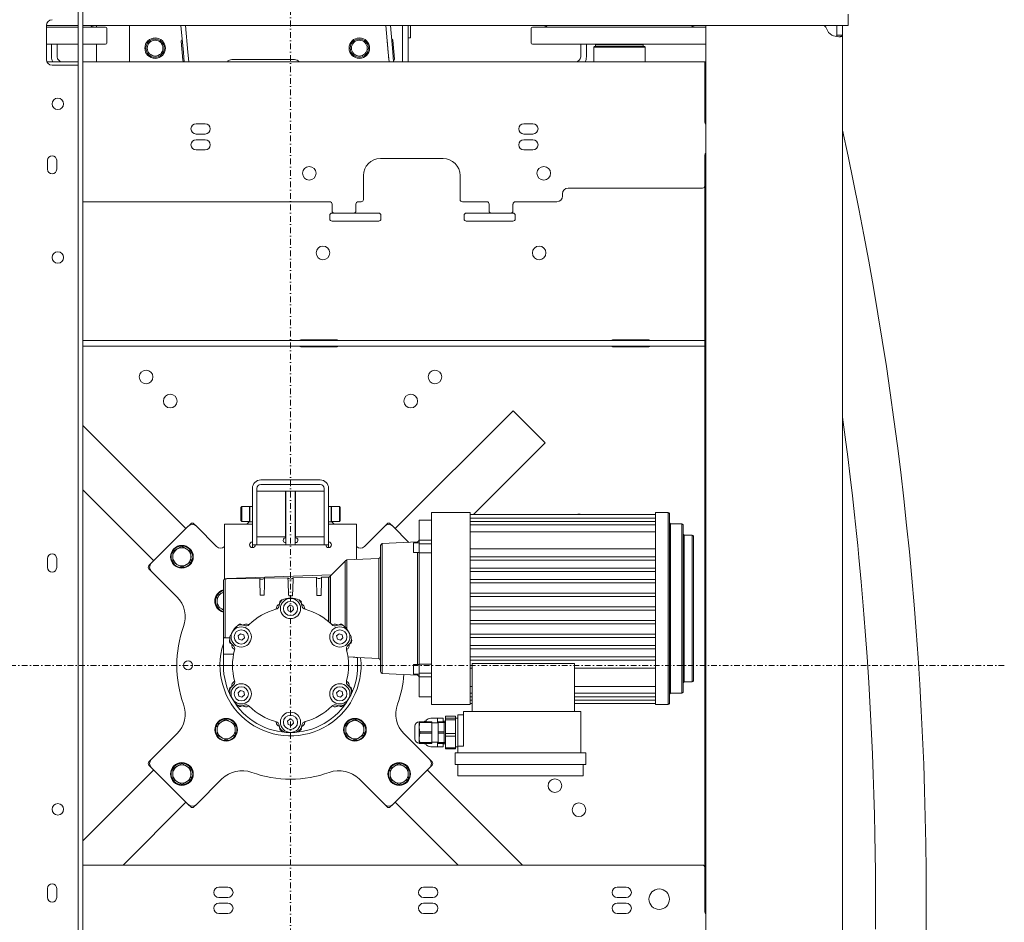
# Model space of a CAD drawing. Header units: millimetres. Extents: x -70269 to 35056, y -51814 to 48966.
# Tile 203 of 220: x -33448 to -32583, y 31700 to 32493. Entities that reach past the tile are written whole.
import ezdxf

# ---------------------------------------------------------------- set-up
doc = ezdxf.new("R2010")
doc.units = ezdxf.units.MM
doc.linetypes.add('DASHDOT', pattern=[1, 0.5, -0.25, 0, -0.25])
doc.layers.add('00 - nowa technologia myjni_Nr_pióra__95', color=7, linetype='Continuous', lineweight=20, true_color=0x7c7c7c)
doc.layers.add('XREF', color=8, linetype='Continuous', lineweight=9)

# ---------------------------------------------------------------- blocks, each defined once
blk = doc.blocks.new('parter 2025.10.15')
at = {"layer": '00 - nowa technologia myjni_Nr_pióra__95', "color": 8, "linetype": 'DASHDOT', "lineweight": 5}
for p, q in [((525.018, 2711.051), (525.018, 2585.601)), ((587.744, 2648.325), (462.294, 2648.325))]:
    blk.add_line(p, q, dxfattribs=at)
at = {"layer": '00 - nowa technologia myjni_Nr_pióra__95', "color": 8, "linetype": 'Continuous', "lineweight": 5}
for p, q in [((506.368, 2613.826), (506.368, 2706.026)), ((506.769, 2613.826), (506.769, 2706.026)), ((574.019, 2705.576), (574.019, 2704.575)), ((503.568, 2704.575), (506.368, 2704.575)), ((503.568, 2704.575), (503.568, 2701.576)), ((503.568, 2704.426), (506.368, 2704.426)), ((506.769, 2704.575), (574.019, 2704.575)), ((506.769, 2704.426), (508.768, 2704.426)), ((507.968, 2704.426), (507.968, 2704.576)), ((508.868, 2703.026), (508.868, 2704.326)), ((510.869, 2701.376), (510.869, 2704.576)), ((515.393, 2704.575), (515.603, 2702.182)), ((515.795, 2704.575), (516.001, 2702.217)), ((533.393, 2704.575), (533.603, 2702.182)), ((533.795, 2704.575), (534.001, 2702.217)), ((534.868, 2704.576), (534.868, 2701.376)), ((535.369, 2704.576), (535.369, 2701.376)), ((535.369, 2704.576), (535.369, 2704.476)), ((535.369, 2704.476), (535.369, 2703.476)), ((535.569, 2704.576), (535.569, 2704.476)), ((535.569, 2704.476), (535.569, 2703.476)), ((546.169, 2703.026), (546.169, 2704.326)), ((546.268, 2704.426), (550.251, 2704.426)), ((550.251, 2704.426), (561.518, 2704.426)), ((561.519, 2704.575), (571.747, 2704.575)), ((561.519, 2615.276), (561.519, 2704.575)), ((573.019, 2704.575), (572.633, 2704.575)), ((573.019, 2704.29), (573.019, 2704.575)), ((573.019, 2704.575), (573.519, 2704.575)), ((573.019, 2704.29), (573.019, 2703.715)), ((573.519, 2704.29), (573.519, 2704.575)), ((573.519, 2704.29), (573.519, 2703.715)), ((515.41, 2703.201), (515.559, 2701.508)), ((515.501, 2703.31), (515.504, 2703.31)), ((533.657, 2701.551), (533.509, 2703.245)), ((534.007, 2703.289), (534.155, 2701.595)), ((535.369, 2703.476), (535.569, 2703.476)), ((573.019, 2703.715), (573.519, 2703.715)), ((573.519, 2703.715), (573.519, 2616.136)), ((503.568, 2702.926), (506.368, 2702.926)), ((504.019, 2702.926), (504.019, 2701.815)), ((504.518, 2701.815), (504.518, 2702.926)), ((506.769, 2702.926), (508.768, 2702.926)), ((507.968, 2701.376), (507.968, 2702.926)), ((515.603, 2702.182), (515.673, 2701.376)), ((516.001, 2702.217), (516.075, 2701.376)), ((533.603, 2702.182), (533.673, 2701.376)), ((534.001, 2702.217), (534.075, 2701.376)), ((546.268, 2702.926), (550.251, 2702.926)), ((550.251, 2702.926), (561.518, 2702.926)), ((550.519, 2701.815), (550.519, 2702.926)), ((551.019, 2702.926), (551.019, 2701.815)), ((551.718, 2702.725), (551.669, 2702.675)), ((551.669, 2702.675), (553.901, 2702.675)), ((551.669, 2701.376), (551.669, 2702.675)), ((551.718, 2702.725), (553.901, 2702.725)), ((551.839, 2702.926), (551.819, 2702.906)), ((554.925, 2702.906), (551.819, 2702.906)), ((551.819, 2702.906), (551.819, 2702.746)), ((554.925, 2702.746), (551.819, 2702.746)), ((551.839, 2702.725), (551.819, 2702.746)), ((554.916, 2702.926), (551.839, 2702.926)), ((553.901, 2702.725), (556.118, 2702.725)), ((553.901, 2702.675), (556.169, 2702.675)), ((555.999, 2702.926), (554.916, 2702.926)), ((556.019, 2702.906), (554.925, 2702.906)), ((556.019, 2702.746), (554.925, 2702.746)), ((555.999, 2702.926), (556.019, 2702.906)), ((555.999, 2702.725), (556.019, 2702.746)), ((556.019, 2702.906), (556.019, 2702.746)), ((556.118, 2702.725), (556.169, 2702.675)), ((556.169, 2701.376), (556.169, 2702.675)), ((506.368, 2701.376), (503.61, 2701.376)), ((561.418, 2701.376), (506.769, 2701.376)), ((515.67, 2701.417), (515.667, 2701.417)), ((525.369, 2701.576), (519.868, 2701.576)), ((561.418, 2700.435), (561.418, 2701.376)), ((561.519, 2701.376), (561.418, 2701.376)), ((505.968, 2701.076), (504.068, 2701.076)), ((506.368, 2701.076), (505.968, 2701.076)), ((561.418, 2700.876), (561.418, 2700.676)), ((561.518, 2700.876), (561.418, 2700.876)), ((561.418, 2698.876), (561.418, 2700.676)), ((561.418, 2700.435), (561.418, 2696.076)), ((561.418, 2697.876), (561.418, 2698.876)), ((561.418, 2697.876), (561.418, 2697.675)), ((561.519, 2697.876), (561.418, 2697.876)), ((561.418, 2696.075), (561.418, 2697.675)), ((517.518, 2695.926), (516.718, 2695.926)), ((546.319, 2695.926), (545.519, 2695.926)), ((517.518, 2695.026), (516.718, 2695.026)), ((517.518, 2694.525), (516.718, 2694.525)), ((546.319, 2695.026), (545.519, 2695.026)), ((546.319, 2694.525), (545.519, 2694.525)), ((517.518, 2693.626), (516.718, 2693.626)), ((546.319, 2693.626), (545.519, 2693.626)), ((503.669, 2692.725), (503.669, 2691.926)), ((504.469, 2692.725), (504.469, 2691.926)), ((538.418, 2692.876), (532.919, 2692.876)), ((561.418, 2690.376), (561.418, 2693.176)), ((561.418, 2693.176), (561.418, 2690.476)), ((531.418, 2689.276), (531.418, 2691.376)), ((539.919, 2689.276), (539.919, 2691.376)), ((549.418, 2690.276), (561.219, 2690.276)), ((561.418, 2690.376), (561.418, 2690.175)), ((561.418, 2688.176), (561.418, 2690.175)), ((561.519, 2690.175), (561.418, 2690.175)), ((548.918, 2689.776), (548.918, 2689.575)), ((528.468, 2689.076), (506.769, 2689.076)), ((528.669, 2688.876), (528.669, 2688.275)), ((530.768, 2688.275), (530.768, 2688.876)), ((531.219, 2689.076), (530.968, 2689.076)), ((542.269, 2689.076), (540.118, 2689.076)), ((542.469, 2688.876), (542.469, 2688.275)), ((544.568, 2688.275), (544.568, 2688.876)), ((548.418, 2689.076), (544.769, 2689.076)), ((528.468, 2687.576), (528.468, 2687.876)), ((528.669, 2688.076), (528.868, 2688.076)), ((528.868, 2688.076), (530.569, 2688.076)), ((530.569, 2688.076), (532.769, 2688.076)), ((532.968, 2687.576), (532.968, 2687.876)), ((540.269, 2687.576), (540.269, 2687.876)), ((540.468, 2688.076), (542.668, 2688.076)), ((542.668, 2688.076), (544.368, 2688.076)), ((544.368, 2688.076), (544.568, 2688.076)), ((544.769, 2687.576), (544.769, 2687.876)), ((561.418, 2677.315), (561.418, 2688.176)), ((532.769, 2687.376), (528.669, 2687.376)), ((544.568, 2687.376), (540.468, 2687.376)), ((561.418, 2677.315), (561.418, 2675.102)), ((510.635, 2676.876), (506.769, 2676.876)), ((510.635, 2676.376), (506.769, 2676.376)), ((544.402, 2676.876), (510.635, 2676.876)), ((544.402, 2676.376), (510.635, 2676.376)), ((525.918, 2676.926), (529.119, 2676.926)), ((529.119, 2676.326), (525.918, 2676.326)), ((551.242, 2676.876), (544.402, 2676.876)), ((551.242, 2676.376), (544.402, 2676.376)), ((558.09, 2676.876), (551.242, 2676.876)), ((558.09, 2676.376), (551.242, 2676.376)), ((553.318, 2676.926), (556.519, 2676.926)), ((556.519, 2676.326), (553.318, 2676.326)), ((559.8, 2676.876), (558.09, 2676.876)), ((559.8, 2676.376), (558.09, 2676.376)), ((561.219, 2676.876), (559.8, 2676.876)), ((561.219, 2676.376), (559.8, 2676.376)), ((561.418, 2676.876), (561.219, 2676.876)), ((561.418, 2676.376), (561.219, 2676.376)), ((561.418, 2657.472), (561.418, 2675.102)), ((534.211, 2660.346), (544.57, 2670.706)), ((544.57, 2670.706), (545.136, 2670.14)), ((515.826, 2660.346), (506.769, 2669.404)), ((545.136, 2670.14), (546.833, 2668.443)), ((546.833, 2668.443), (547.398, 2667.877)), ((541.097, 2661.576), (547.398, 2667.877)), ((522.408, 2664.626), (527.628, 2664.626)), ((522.408, 2664.226), (527.628, 2664.226)), ((512.998, 2657.518), (506.769, 2663.747)), ((521.669, 2659.426), (521.669, 2663.886)), ((522.068, 2663.886), (522.068, 2659.426)), ((522.068, 2663.626), (522.068, 2663.04)), ((522.068, 2663.626), (524.568, 2663.626)), ((524.568, 2663.626), (524.568, 2663.04)), ((524.619, 2663.626), (524.619, 2663.126)), ((524.619, 2663.626), (525.419, 2663.626)), ((525.419, 2663.626), (525.419, 2663.126)), ((525.468, 2660.211), (525.468, 2663.626)), ((527.968, 2663.626), (525.468, 2663.626)), ((527.968, 2663.886), (527.968, 2659.426)), ((528.369, 2659.426), (528.369, 2663.886)), ((522.068, 2663.04), (522.068, 2659.626)), ((524.568, 2663.04), (524.568, 2659.626)), ((524.619, 2658.925), (524.619, 2663.126)), ((525.419, 2658.925), (525.419, 2663.126)), ((520.649, 2662.196), (520.728, 2662.276)), ((520.649, 2661.354), (520.649, 2662.196)), ((520.728, 2661.316), (520.728, 2662.276)), ((521.415, 2662.276), (520.728, 2662.276)), ((521.415, 2661.316), (521.415, 2662.276)), ((521.449, 2662.242), (521.415, 2662.276)), ((521.449, 2661.074), (521.449, 2662.301)), ((521.669, 2662.301), (521.449, 2662.301)), ((528.369, 2662.301), (528.369, 2662.178)), ((528.369, 2662.301), (528.589, 2662.301)), ((528.369, 2662.178), (528.369, 2660.951)), ((528.589, 2662.301), (528.589, 2662.178)), ((528.589, 2662.242), (528.622, 2662.276)), ((528.589, 2662.242), (528.589, 2661.921)), ((528.589, 2662.178), (528.589, 2660.951)), ((528.589, 2661.921), (528.589, 2661.009)), ((528.622, 2662.276), (528.622, 2661.938)), ((528.622, 2662.276), (529.308, 2662.276)), ((528.622, 2661.938), (528.622, 2660.976)), ((529.308, 2662.276), (529.308, 2661.938)), ((529.388, 2662.196), (529.308, 2662.276)), ((529.308, 2661.938), (529.308, 2660.976)), ((529.388, 2662.196), (529.388, 2661.899)), ((529.388, 2661.899), (529.388, 2661.056)), ((537.419, 2644.876), (537.419, 2661.776)), ((540.818, 2661.776), (537.419, 2661.776)), ((540.818, 2661.776), (540.818, 2644.876)), ((557.088, 2661.576), (540.818, 2661.576)), ((557.088, 2644.876), (557.088, 2661.776)), ((558.219, 2661.776), (557.088, 2661.776)), ((558.219, 2644.876), (558.219, 2661.776)), ((558.318, 2661.676), (558.318, 2644.976)), ((516.04, 2660.56), (516.25, 2660.771)), ((516.533, 2660.771), (516.745, 2660.559)), ((519.218, 2660.726), (519.218, 2659.986)), ((519.218, 2660.726), (521.669, 2660.726)), ((520.649, 2661.056), (520.649, 2661.354)), ((520.649, 2661.056), (520.728, 2660.976)), ((520.728, 2660.976), (520.728, 2661.316)), ((521.415, 2660.976), (520.728, 2660.976)), ((521.176, 2660.726), (521.449, 2660.998)), ((521.415, 2660.976), (521.415, 2661.316)), ((521.449, 2661.009), (521.415, 2660.976)), ((521.449, 2660.951), (521.449, 2661.074)), ((521.669, 2660.951), (521.449, 2660.951)), ((528.369, 2660.951), (528.589, 2660.951)), ((528.369, 2660.726), (528.369, 2659.986)), ((528.369, 2660.726), (530.818, 2660.726)), ((528.589, 2661.009), (528.622, 2660.976)), ((528.589, 2660.998), (528.861, 2660.726)), ((528.622, 2660.976), (529.308, 2660.976)), ((529.388, 2661.056), (529.308, 2660.976)), ((530.818, 2659.986), (530.818, 2660.726)), ((533.293, 2660.56), (533.504, 2660.771)), ((533.787, 2660.771), (533.999, 2660.559)), ((536.319, 2659.34), (536.319, 2661.075)), ((537.419, 2661.075), (536.319, 2661.075)), ((557.088, 2661.276), (540.818, 2661.276)), ((557.088, 2660.976), (540.818, 2660.976)), ((557.088, 2660.676), (540.818, 2660.676)), ((558.418, 2660.775), (558.418, 2645.876)), ((559.418, 2660.775), (558.418, 2660.775)), ((559.418, 2660.775), (559.418, 2645.876)), ((559.518, 2660.676), (559.518, 2645.976)), ((512.786, 2657.306), (516.038, 2660.559)), ((516.745, 2660.559), (518.524, 2658.78)), ((519.218, 2655.917), (519.218, 2659.986)), ((525.468, 2659.626), (525.468, 2660.211)), ((528.369, 2659.986), (528.369, 2659.176)), ((530.818, 2659.986), (530.818, 2657.632)), ((531.514, 2658.78), (533.292, 2660.559)), ((533.999, 2660.559), (535.418, 2659.139)), ((557.088, 2660.076), (540.818, 2660.076)), ((521.669, 2658.925), (521.669, 2659.426)), ((521.669, 2658.925), (522.068, 2658.925)), ((521.669, 2658.676), (521.669, 2658.925)), ((521.918, 2658.925), (528.118, 2658.925)), ((522.068, 2659.626), (524.568, 2659.626)), ((522.068, 2658.925), (522.068, 2659.426)), ((524.568, 2659.525), (524.568, 2659.626)), ((525.468, 2659.525), (525.468, 2659.626)), ((527.968, 2659.626), (525.468, 2659.626)), ((527.968, 2659.426), (527.968, 2658.925)), ((528.369, 2658.925), (527.968, 2658.925)), ((528.369, 2659.426), (528.369, 2658.925)), ((528.369, 2658.676), (528.369, 2658.925)), ((536.169, 2659.175), (533.069, 2659.026)), ((533.069, 2659.026), (533.069, 2647.625)), ((535.818, 2658.378), (535.818, 2659.069)), ((536.319, 2659.089), (535.838, 2659.089)), ((536.169, 2659.089), (536.169, 2659.175)), ((536.319, 2659.34), (537.419, 2659.34)), ((536.319, 2659.34), (536.319, 2659.022)), ((536.319, 2659.022), (536.319, 2658.217)), ((536.319, 2659.022), (537.419, 2659.022)), ((559.619, 2659.776), (559.619, 2646.876)), ((560.318, 2659.776), (559.619, 2659.776)), ((560.318, 2646.876), (560.318, 2659.776)), ((560.419, 2659.676), (560.419, 2646.976)), ((515.062, 2658.558), (514.665, 2658.321)), ((514.665, 2658.321), (514.673, 2657.859)), ((515.458, 2658.795), (515.062, 2658.558)), ((515.845, 2658.58), (515.458, 2658.795)), ((515.861, 2658.571), (515.845, 2658.58)), ((516.265, 2658.346), (515.861, 2658.571)), ((516.272, 2657.884), (516.265, 2658.346)), ((532.919, 2658.877), (532.919, 2647.775)), ((535.818, 2658.259), (535.818, 2658.378)), ((536.319, 2658.239), (535.838, 2658.239)), ((536.169, 2648.412), (536.169, 2658.239)), ((536.319, 2648.44), (536.319, 2658.217)), ((536.319, 2658.217), (537.419, 2658.217)), ((540.818, 2658.579), (557.088, 2658.579)), ((503.669, 2657.725), (503.669, 2656.926)), ((504.469, 2657.725), (504.469, 2656.926)), ((512.573, 2657.094), (512.784, 2657.304)), ((514.673, 2657.859), (514.68, 2657.397)), ((514.68, 2657.397), (515.084, 2657.172)), ((515.487, 2656.948), (515.884, 2657.185)), ((515.884, 2657.185), (516.28, 2657.422)), ((516.28, 2657.422), (516.272, 2657.884)), ((529.818, 2657.491), (528.625, 2656.297)), ((529.818, 2651.714), (529.818, 2657.491)), ((532.769, 2657.726), (529.969, 2657.591)), ((529.969, 2657.591), (529.969, 2651.533)), ((532.769, 2648.925), (532.769, 2657.726)), ((540.818, 2657.876), (557.088, 2657.876)), ((557.088, 2657.576), (540.818, 2657.576)), ((561.418, 2645.212), (561.418, 2657.472)), ((512.785, 2656.599), (512.573, 2656.811)), ((515.034, 2654.351), (512.786, 2656.599)), ((515.084, 2657.172), (515.1, 2657.163)), ((515.1, 2657.163), (515.487, 2656.948)), ((540.818, 2656.876), (557.088, 2656.876)), ((557.088, 2656.576), (540.818, 2656.576)), ((519.119, 2650.876), (519.119, 2655.775)), ((519.411, 2655.928), (519.269, 2655.926)), ((519.269, 2655.926), (519.269, 2650.744)), ((519.41, 2655.976), (528.625, 2656.297)), ((519.412, 2655.924), (519.41, 2655.976)), ((522.318, 2655.975), (519.412, 2655.924)), ((524.792, 2656.02), (522.727, 2655.982)), ((525.252, 2656.028), (525.248, 2655.874)), ((527.295, 2656.065), (525.252, 2656.028)), ((528.369, 2656.085), (527.749, 2656.074)), ((528.379, 2656.085), (528.369, 2656.085)), ((528.369, 2652.169), (528.369, 2656.085)), ((528.379, 2653.947), (528.379, 2656.085)), ((528.519, 2656.184), (528.519, 2656.182)), ((528.519, 2656.182), (528.519, 2655.027)), ((540.818, 2655.876), (557.088, 2655.876)), ((557.088, 2655.576), (540.818, 2655.576)), ((518.951, 2654.669), (518.554, 2654.431)), ((519.119, 2654.77), (518.951, 2654.669)), ((528.519, 2655.027), (528.519, 2654.126)), ((540.818, 2654.676), (557.088, 2654.676)), ((518.554, 2654.431), (518.562, 2653.97)), ((518.562, 2653.97), (518.569, 2653.508)), ((522.337, 2654.495), (522.708, 2654.495)), ((524.063, 2653.777), (524.068, 2653.921)), ((524.857, 2654.426), (525.189, 2654.426)), ((525.968, 2653.921), (525.974, 2653.777)), ((527.323, 2654.476), (527.722, 2654.476)), ((528.379, 2652.16), (528.379, 2653.947)), ((528.519, 2654.126), (528.519, 2652.033)), ((557.088, 2654.376), (540.818, 2654.376)), ((518.569, 2653.508), (518.973, 2653.283)), ((518.973, 2653.283), (518.989, 2653.274)), ((518.989, 2653.274), (519.119, 2653.202)), ((523.768, 2653.325), (523.768, 2653.272)), ((524.743, 2653.412), (524.956, 2653.607)), ((524.806, 2653.13), (524.743, 2653.412)), ((525.081, 2653.044), (524.806, 2653.13)), ((524.956, 2653.607), (525.231, 2653.521)), ((525.294, 2653.239), (525.081, 2653.044)), ((525.231, 2653.521), (525.294, 2653.239)), ((526.268, 2653.272), (526.268, 2653.325)), ((540.818, 2653.476), (557.088, 2653.476)), ((557.088, 2653.176), (540.818, 2653.176)), ((540.818, 2652.276), (557.088, 2652.276)), ((520.648, 2651.946), (520.775, 2651.879)), ((521.36, 2651.881), (521.313, 2651.908)), ((528.724, 2651.908), (528.677, 2651.881)), ((529.262, 2651.879), (529.389, 2651.946)), ((557.088, 2651.976), (540.818, 2651.976)), ((519.119, 2649.326), (519.119, 2650.876)), ((519.518, 2650.752), (519.677, 2650.749)), ((519.819, 2650.224), (519.698, 2650.301)), ((520.413, 2650.912), (520.626, 2651.107)), ((520.476, 2650.63), (520.413, 2650.912)), ((520.751, 2650.544), (520.476, 2650.63)), ((520.626, 2651.107), (520.901, 2651.021)), ((520.964, 2650.739), (520.751, 2650.544)), ((520.901, 2651.021), (520.964, 2650.739)), ((529.073, 2650.912), (529.286, 2651.107)), ((529.136, 2650.63), (529.073, 2650.912)), ((529.411, 2650.544), (529.136, 2650.63)), ((529.286, 2651.107), (529.561, 2651.021)), ((529.624, 2650.739), (529.411, 2650.544)), ((529.561, 2651.021), (529.624, 2650.739)), ((530.339, 2650.301), (530.217, 2650.224)), ((540.818, 2651.076), (557.088, 2651.076)), ((557.088, 2650.775), (540.818, 2650.775)), ((520.063, 2649.743), (520.11, 2649.716)), ((529.927, 2649.716), (529.974, 2649.743)), ((529.969, 2649.74), (529.969, 2649.543)), ((540.818, 2650.076), (557.088, 2650.076)), ((557.088, 2649.776), (540.818, 2649.776)), ((519.119, 2648.325), (519.119, 2649.326)), ((519.119, 2649.326), (520.019, 2649.326)), ((530.061, 2649.074), (530.519, 2649.052)), ((530.918, 2649.014), (532.769, 2648.925)), ((530.918, 2649.014), (530.918, 2648.325)), ((540.818, 2649.076), (557.088, 2649.076)), ((557.088, 2648.776), (540.818, 2648.776)), ((519.92, 2648.325), (519.119, 2648.325)), ((535.818, 2648.273), (535.818, 2648.392)), ((535.818, 2647.582), (535.818, 2648.273)), ((536.319, 2648.412), (535.838, 2648.412)), ((536.319, 2648.44), (536.319, 2647.633)), ((537.419, 2648.44), (536.319, 2648.44)), ((537.419, 2648.164), (537.419, 2648.237)), ((537.419, 2647.737), (537.419, 2648.164)), ((540.979, 2648.072), (540.818, 2648.072)), ((549.978, 2648.498), (540.979, 2648.498)), ((540.979, 2648.498), (540.979, 2644.276)), ((549.978, 2648.498), (549.978, 2644.276)), ((557.088, 2648.072), (549.978, 2648.072)), ((520.11, 2646.935), (520.063, 2646.908)), ((529.974, 2646.908), (529.927, 2646.935)), ((533.069, 2647.625), (536.169, 2647.476)), ((536.319, 2647.562), (535.838, 2647.562)), ((536.169, 2647.476), (536.169, 2647.562)), ((536.319, 2647.633), (537.419, 2647.633)), ((536.319, 2647.633), (536.319, 2647.315)), ((536.319, 2645.576), (536.319, 2647.315)), ((536.319, 2647.315), (537.419, 2647.315)), ((559.619, 2646.876), (560.318, 2646.876)), ((519.698, 2646.351), (519.819, 2646.427)), ((520.413, 2645.912), (520.626, 2646.107)), ((520.626, 2646.107), (520.901, 2646.021)), ((520.901, 2646.021), (520.964, 2645.739)), ((529.073, 2645.912), (529.286, 2646.107)), ((529.286, 2646.107), (529.561, 2646.021)), ((529.561, 2646.021), (529.624, 2645.739)), ((530.217, 2646.427), (530.339, 2646.351)), ((540.818, 2646.475), (540.979, 2646.475)), ((549.978, 2646.475), (557.088, 2646.475)), ((520.476, 2645.63), (520.413, 2645.912)), ((520.751, 2645.544), (520.476, 2645.63)), ((520.964, 2645.739), (520.751, 2645.544)), ((529.136, 2645.63), (529.073, 2645.912)), ((529.411, 2645.544), (529.136, 2645.63)), ((529.624, 2645.739), (529.411, 2645.544)), ((536.319, 2645.576), (537.419, 2645.576)), ((540.818, 2645.876), (540.979, 2645.876)), ((540.818, 2645.576), (540.979, 2645.576)), ((540.818, 2645.276), (540.979, 2645.276)), ((549.978, 2645.876), (557.088, 2645.876)), ((549.978, 2645.576), (557.088, 2645.576)), ((549.978, 2645.276), (557.088, 2645.276)), ((558.418, 2645.876), (559.418, 2645.876)), ((561.418, 2645.212), (561.418, 2635.454)), ((520.775, 2644.773), (520.648, 2644.705)), ((521.313, 2644.743), (521.36, 2644.77)), ((528.677, 2644.77), (528.724, 2644.743)), ((529.389, 2644.705), (529.262, 2644.773)), ((537.419, 2644.876), (540.818, 2644.876)), ((540.229, 2644.276), (550.529, 2644.276)), ((540.229, 2644.276), (540.229, 2641.226)), ((540.818, 2644.976), (540.979, 2644.976)), ((549.978, 2644.976), (557.088, 2644.976)), ((550.529, 2644.276), (550.529, 2640.626)), ((557.088, 2644.876), (558.219, 2644.876)), ((518.951, 2643.355), (518.554, 2643.118)), ((519.347, 2643.592), (518.951, 2643.355)), ((519.734, 2643.377), (519.347, 2643.592)), ((519.751, 2643.368), (519.734, 2643.377)), ((520.154, 2643.144), (519.751, 2643.368)), ((523.768, 2643.379), (523.768, 2643.325)), ((524.743, 2643.412), (524.956, 2643.607)), ((524.806, 2643.13), (524.743, 2643.412)), ((524.956, 2643.607), (525.231, 2643.521)), ((525.231, 2643.521), (525.294, 2643.239)), ((526.268, 2643.325), (526.268, 2643.379)), ((530.264, 2643.355), (529.868, 2643.118)), ((530.661, 2643.592), (530.264, 2643.355)), ((531.048, 2643.377), (530.661, 2643.592)), ((531.064, 2643.368), (531.048, 2643.377)), ((531.468, 2643.144), (531.064, 2643.368)), ((536.392, 2643.376), (536.328, 2643.376)), ((536.328, 2643.376), (536.328, 2642.901)), ((536.392, 2643.376), (536.392, 2643.308)), ((537.428, 2643.376), (536.392, 2643.376)), ((536.929, 2643.426), (536.815, 2643.426)), ((536.815, 2643.376), (536.815, 2643.426)), ((536.929, 2643.523), (536.929, 2643.376)), ((537.339, 2643.676), (537.421, 2643.676)), ((537.421, 2643.676), (537.928, 2643.676)), ((537.428, 2643.376), (537.428, 2643.308)), ((537.928, 2643.676), (537.928, 2643.651)), ((538.429, 2643.676), (537.928, 2643.676)), ((537.928, 2643.651), (537.928, 2643.275)), ((537.979, 2643.376), (537.979, 2643.308)), ((538.528, 2643.376), (537.979, 2643.376)), ((538.429, 2643.676), (538.429, 2643.651)), ((538.429, 2643.651), (538.429, 2643.376)), ((538.629, 2643.426), (538.429, 2643.426)), ((538.528, 2643.376), (538.528, 2643.308)), ((538.629, 2643.679), (538.629, 2643.851)), ((538.629, 2643.851), (539.529, 2643.851)), ((538.629, 2643.679), (539.529, 2643.679)), ((538.629, 2643.615), (538.629, 2643.679)), ((538.629, 2643.544), (538.629, 2643.615)), ((538.629, 2642.339), (538.629, 2643.544)), ((538.629, 2643.544), (539.529, 2643.544)), ((539.529, 2643.679), (539.529, 2643.851)), ((539.529, 2643.679), (539.529, 2643.615)), ((539.529, 2643.049), (539.529, 2643.676)), ((539.729, 2643.676), (539.529, 2643.676)), ((539.529, 2643.615), (539.529, 2643.544)), ((539.529, 2643.544), (539.529, 2642.339)), ((539.729, 2643.275), (539.729, 2643.975)), ((539.729, 2643.975), (540.229, 2643.975)), ((518.554, 2643.118), (518.562, 2642.656)), ((518.562, 2642.656), (518.569, 2642.194)), ((520.162, 2642.682), (520.154, 2643.144)), ((520.169, 2642.22), (520.162, 2642.682)), ((524.068, 2642.731), (524.063, 2642.874)), ((525.081, 2643.044), (524.806, 2643.13)), ((525.294, 2643.239), (525.081, 2643.044)), ((525.974, 2642.874), (525.968, 2642.731)), ((529.868, 2643.118), (529.875, 2642.656)), ((529.875, 2642.656), (529.883, 2642.194)), ((531.475, 2642.682), (531.468, 2643.144)), ((531.483, 2642.22), (531.475, 2642.682)), ((535.929, 2642.14), (535.929, 2642.976)), ((536.328, 2642.901), (536.328, 2641.951)), ((537.428, 2643.308), (536.392, 2643.308)), ((537.428, 2642.494), (536.392, 2642.494)), ((536.392, 2642.358), (536.392, 2642.494)), ((537.428, 2642.494), (537.428, 2643.308)), ((537.428, 2643.275), (537.979, 2643.275)), ((537.428, 2642.494), (537.428, 2642.358)), ((537.979, 2642.494), (537.979, 2643.308)), ((538.528, 2643.308), (537.979, 2643.308)), ((537.979, 2642.494), (537.979, 2642.358)), ((538.528, 2642.494), (537.979, 2642.494)), ((538.528, 2642.494), (538.528, 2643.308)), ((538.528, 2643.275), (538.528, 2642.851)), ((538.528, 2642.851), (538.528, 2641.576)), ((538.528, 2642.494), (538.528, 2642.358)), ((539.529, 2641.176), (539.529, 2643.049)), ((539.729, 2643.275), (539.729, 2641.226)), ((512.786, 2640.052), (515.034, 2642.3)), ((518.569, 2642.194), (518.973, 2641.97)), ((518.973, 2641.97), (518.989, 2641.96)), ((518.989, 2641.96), (519.376, 2641.745)), ((519.376, 2641.745), (519.773, 2641.982)), ((519.773, 2641.982), (520.169, 2642.22)), ((529.883, 2642.194), (530.287, 2641.97)), ((530.287, 2641.97), (530.303, 2641.96)), ((530.303, 2641.96), (530.69, 2641.745)), ((530.69, 2641.745), (531.086, 2641.982)), ((531.086, 2641.982), (531.483, 2642.22)), ((535.003, 2642.3), (537.251, 2640.052)), ((535.929, 2641.876), (535.929, 2642.14)), ((536.328, 2641.951), (536.329, 2641.931)), ((536.328, 2641.951), (536.328, 2641.931)), ((536.328, 2641.931), (536.328, 2641.475)), ((537.428, 2642.358), (536.392, 2642.358)), ((537.428, 2642.358), (537.428, 2641.543)), ((537.979, 2642.358), (537.979, 2641.543)), ((538.528, 2642.358), (537.979, 2642.358)), ((538.528, 2642.358), (538.528, 2641.543)), ((538.629, 2642.339), (539.529, 2642.339)), ((538.629, 2642.119), (538.629, 2642.339)), ((538.629, 2641.085), (538.629, 2642.119)), ((538.629, 2642.119), (539.529, 2642.119)), ((539.529, 2642.339), (539.529, 2642.119)), ((539.529, 2641.085), (539.529, 2642.119)), ((536.392, 2641.475), (536.328, 2641.475)), ((536.392, 2641.543), (536.392, 2641.475)), ((537.428, 2641.543), (536.392, 2641.543)), ((537.428, 2641.475), (536.392, 2641.475)), ((536.815, 2641.475), (536.815, 2641.425)), ((536.929, 2641.425), (536.815, 2641.425)), ((536.929, 2641.475), (536.929, 2641.463)), ((536.929, 2641.329), (536.929, 2641.463)), ((537.421, 2641.176), (537.339, 2641.176)), ((537.421, 2641.176), (537.928, 2641.176)), ((537.428, 2641.576), (537.979, 2641.576)), ((537.428, 2641.543), (537.428, 2641.475)), ((537.928, 2641.576), (537.928, 2641.201)), ((537.928, 2641.201), (537.928, 2641.176)), ((538.429, 2641.176), (537.928, 2641.176)), ((537.979, 2641.543), (537.979, 2641.475)), ((538.528, 2641.543), (537.979, 2641.543)), ((538.528, 2641.475), (537.979, 2641.475)), ((538.429, 2641.475), (538.429, 2641.201)), ((538.629, 2641.425), (538.429, 2641.425)), ((538.429, 2641.201), (538.429, 2641.176)), ((538.528, 2641.543), (538.528, 2641.475)), ((538.629, 2641.085), (539.529, 2641.085)), ((538.629, 2641.001), (538.629, 2641.085)), ((538.629, 2641.001), (539.529, 2641.001)), ((539.729, 2641.176), (539.529, 2641.176)), ((539.729, 2641.176), (539.529, 2641.176)), ((539.529, 2641.085), (539.529, 2641.001)), ((539.729, 2641.226), (539.729, 2640.626)), ((539.729, 2641.226), (540.229, 2641.226)), ((512.573, 2639.84), (512.784, 2640.051)), ((537.251, 2640.052), (537.464, 2639.84)), ((539.478, 2640.626), (539.729, 2640.626)), ((539.478, 2639.626), (539.478, 2640.626)), ((539.729, 2640.626), (539.817, 2640.626)), ((539.817, 2640.626), (540.479, 2640.626)), ((549.978, 2640.626), (540.479, 2640.626)), ((549.978, 2640.626), (550.979, 2640.626)), ((550.979, 2640.626), (550.979, 2639.626)), ((512.998, 2639.133), (506.769, 2632.904)), ((512.785, 2639.345), (512.573, 2639.557)), ((516.038, 2636.093), (512.786, 2639.345)), ((515.062, 2639.466), (514.665, 2639.229)), ((514.665, 2639.229), (514.673, 2638.767)), ((515.458, 2639.703), (515.062, 2639.466)), ((515.845, 2639.488), (515.458, 2639.703)), ((515.861, 2639.479), (515.845, 2639.488)), ((516.265, 2639.254), (515.861, 2639.479)), ((516.272, 2638.792), (516.265, 2639.254)), ((534.153, 2639.466), (533.757, 2639.229)), ((533.757, 2639.229), (533.765, 2638.767)), ((537.251, 2639.345), (533.999, 2636.093)), ((534.55, 2639.703), (534.153, 2639.466)), ((534.937, 2639.488), (534.55, 2639.703)), ((534.953, 2639.479), (534.937, 2639.488)), ((535.357, 2639.254), (534.953, 2639.479)), ((535.364, 2638.792), (535.357, 2639.254)), ((537.039, 2639.133), (545.397, 2630.775)), ((537.464, 2639.557), (537.251, 2639.345)), ((540.479, 2639.626), (539.478, 2639.626)), ((539.729, 2638.626), (539.729, 2639.626)), ((549.978, 2639.626), (540.479, 2639.626)), ((550.979, 2639.626), (549.978, 2639.626)), ((550.728, 2639.626), (550.728, 2638.626)), ((514.673, 2638.767), (514.68, 2638.305)), ((514.68, 2638.305), (515.084, 2638.081)), ((515.884, 2638.094), (516.28, 2638.331)), ((516.28, 2638.331), (516.272, 2638.792)), ((518.993, 2638.341), (516.745, 2636.093)), ((533.292, 2636.093), (531.044, 2638.341)), ((533.765, 2638.767), (533.772, 2638.305)), ((533.772, 2638.305), (534.176, 2638.081)), ((534.975, 2638.094), (535.372, 2638.331)), ((535.372, 2638.331), (535.364, 2638.792)), ((540.728, 2638.626), (539.729, 2638.626)), ((549.729, 2638.626), (540.728, 2638.626)), ((550.728, 2638.626), (549.729, 2638.626)), ((515.084, 2638.081), (515.1, 2638.071)), ((515.1, 2638.071), (515.487, 2637.856)), ((515.487, 2637.856), (515.884, 2638.094)), ((534.176, 2638.081), (534.192, 2638.071)), ((534.192, 2638.071), (534.579, 2637.856)), ((534.579, 2637.856), (534.975, 2638.094)), ((515.826, 2636.305), (510.297, 2630.775)), ((516.25, 2635.88), (516.038, 2636.093)), ((516.745, 2636.093), (516.533, 2635.88)), ((533.504, 2635.88), (533.292, 2636.093)), ((533.999, 2636.093), (533.787, 2635.88)), ((534.211, 2636.305), (539.74, 2630.775)), ((561.418, 2635.454), (561.418, 2631.829)), ((561.418, 2626.675), (561.418, 2631.829)), ((506.769, 2630.775), (561.219, 2630.775)), ((561.418, 2630.576), (561.418, 2626.676)), ((503.669, 2628.726), (503.669, 2627.926)), ((504.469, 2628.726), (504.469, 2627.926)), ((519.518, 2628.826), (518.719, 2628.826)), ((537.518, 2628.826), (536.718, 2628.826)), ((554.518, 2628.826), (553.719, 2628.826)), ((519.518, 2627.926), (518.719, 2627.926)), ((537.518, 2627.926), (536.718, 2627.926)), ((554.518, 2627.926), (553.719, 2627.926)), ((519.518, 2627.426), (518.719, 2627.426)), ((537.518, 2627.426), (536.718, 2627.426)), ((554.518, 2627.426), (553.719, 2627.426)), ((519.518, 2626.526), (518.719, 2626.526)), ((537.518, 2626.526), (536.718, 2626.526)), ((554.518, 2626.526), (553.719, 2626.526))]:
    blk.add_line(p, q, dxfattribs=at)
for points in [[(572.578, 2703.715), (572.656, 2703.686), (572.735, 2703.66), (572.892, 2703.618), (573.046, 2703.591), (573.189, 2703.577), (573.243, 2703.576)], [(572.977, 2703.602), (573, 2703.629), (573.014, 2703.668), (573.019, 2703.715)], [(573.243, 2703.576), (573.305, 2703.578), (573.361, 2703.584), (573.403, 2703.593), (573.44, 2703.606), (573.471, 2703.623), (573.495, 2703.645), (573.513, 2703.677), (573.519, 2703.715)], [(576.416, 2625.132), (576.426, 2626.807), (576.427, 2628.481), (576.419, 2630.156), (576.402, 2631.831), (576.376, 2633.505), (576.34, 2635.179), (576.291, 2636.964), (576.231, 2638.749), (576.16, 2640.533), (576.079, 2642.318), (575.963, 2644.57), (575.832, 2646.822), (575.685, 2649.073), (575.523, 2651.323), (575.346, 2653.571), (575.165, 2655.684), (574.97, 2657.797), (574.866, 2658.852), (574.759, 2659.907), (574.581, 2661.572), (574.394, 2663.236), (574.197, 2664.899), (573.981, 2666.644), (573.755, 2668.387), (573.52, 2670.129)], [(522.337, 2654.495), (522.32, 2655.762), (522.318, 2655.975)], [(522.727, 2655.982), (522.721, 2655.427), (522.708, 2654.495)], [(527.323, 2654.476), (527.298, 2655.861), (527.295, 2656.065)], [(527.749, 2656.074), (527.745, 2655.792), (527.722, 2654.476)], [(528.519, 2656.184), (528.503, 2656.153), (528.481, 2656.126), (528.458, 2656.108), (528.436, 2656.096), (528.41, 2656.088)], [(519.184, 2650.761), (519.158, 2650.78), (519.138, 2650.804), (519.125, 2650.833), (519.119, 2650.876)], [(536.328, 2642.901), (536.331, 2642.982), (536.339, 2643.065), (536.359, 2643.181), (536.392, 2643.308)], [(536.392, 2642.494), (536.359, 2642.62), (536.339, 2642.736), (536.331, 2642.819), (536.328, 2642.901)], [(536.392, 2642.358), (536.359, 2642.231), (536.339, 2642.115), (536.331, 2642.032), (536.328, 2641.951)], [(536.329, 2641.931), (536.336, 2641.81), (536.357, 2641.683), (536.392, 2641.543)]]:
    blk.add_lwpolyline(points, dxfattribs=at)
for centre, radius in [((513.118, 2702.576), 0.9), ((513.118, 2702.576), 0.8), ((513.118, 2702.576), 0.692), ((531.068, 2702.576), 0.9), ((531.068, 2702.576), 0.8), ((531.068, 2702.576), 0.692), ((504.568, 2697.675), 0.5), ((526.669, 2691.576), 0.6), ((547.269, 2691.576), 0.6), ((527.869, 2684.575), 0.6), ((546.868, 2684.575), 0.6), ((504.568, 2684.176), 0.5), ((512.326, 2673.675), 0.6), ((537.711, 2673.675), 0.6), ((514.447, 2671.554), 0.6), ((535.59, 2671.554), 0.6), ((515.473, 2657.871), 1), ((515.473, 2657.871), 0.95), ((515.473, 2657.871), 0.8), ((525.018, 2653.325), 0.89), ((525.018, 2653.325), 0.625), ((520.688, 2650.825), 0.89), ((520.688, 2650.825), 0.625), ((529.349, 2650.825), 0.89), ((529.349, 2650.825), 0.625), ((516.019, 2648.325), 0.4), ((520.688, 2645.825), 0.89), ((520.688, 2645.825), 0.625), ((529.349, 2645.825), 0.89), ((529.349, 2645.825), 0.625), ((525.018, 2643.325), 0.89), ((519.362, 2642.669), 1), ((519.362, 2642.669), 0.95), ((519.362, 2642.669), 0.8), ((525.018, 2643.325), 0.625), ((530.675, 2642.669), 1), ((530.675, 2642.669), 0.95), ((530.675, 2642.669), 0.8), ((515.473, 2638.78), 1), ((515.473, 2638.78), 0.95), ((515.473, 2638.78), 0.8), ((534.565, 2638.78), 1), ((534.565, 2638.78), 0.95), ((534.565, 2638.78), 0.8), ((548.247, 2637.754), 0.6), ((504.568, 2635.676), 0.5), ((550.368, 2635.633), 0.6), ((557.419, 2627.776), 0.9)]:
    blk.add_circle(centre, radius, dxfattribs=at)
for centre, radius, start, end in [((504.068, 2704.575), 0.5, 90, 180), ((507.796, 2704.926), 0.5, 224.42618, 269.81406), ((508.768, 2704.326), 0.1, 0, 90), ((546.268, 2704.326), 0.1, 90, 180), ((547.241, 2704.926), 0.5, 270.0008, 315.57387), ((560.596, 2704.926), 0.5, 224.42618, 269.81405), ((571.747, 2704.176), 0.4, 16.60155, 90), ((573.089, 2704.575), 1, 196.60155, 239.30227), ((513.118, 2702.576), 0.9, 90, 180), ((515.51, 2703.21), 0.1, 95, 185), ((531.068, 2702.576), 0.9, 90, 180), ((533.608, 2703.253), 0.1, 176.05152, 185), ((533.907, 2703.28), 0.1, 5, 94.30325), ((508.768, 2703.026), 0.1, 270, 0), ((546.268, 2703.026), 0.1, 180, 270), ((504.068, 2701.576), 0.5, 180, 270), ((504.959, 2701.815), 0.94, 180, 207.90924), ((504.959, 2701.815), 0.44, 180, 269.5775), ((515.658, 2701.516), 0.1, 185, 274.99999), ((519.868, 2701.076), 0.5, 90, 143.12316), ((525.369, 2701.076), 0.5, 36.86744, 90), ((533.756, 2701.56), 0.1, 185, 193.94601), ((534.055, 2701.586), 0.1, 275.69701, 5), ((550.078, 2701.815), 0.44, 270.4225, 0), ((550.078, 2701.815), 0.94, 332.09076, 0), ((516.718, 2695.476), 0.45, 90, 270), ((517.518, 2695.476), 0.45, 270, 90), ((545.519, 2695.476), 0.45, 90, 270), ((546.319, 2695.476), 0.45, 270, 90), ((561.619, 2696.076), 0.2, 180, 239.99777), ((267.926, 2627.876), 312.957, 345.01419, 12.45468), ((516.718, 2694.076), 0.45, 90, 270), ((517.518, 2694.076), 0.45, 270, 90), ((545.519, 2694.076), 0.45, 90, 270), ((546.319, 2694.076), 0.45, 270, 90), ((504.068, 2692.725), 0.4, 0, 180), ((532.919, 2691.376), 1.5, 90, 180), ((538.418, 2691.376), 1.5, 0, 90), ((561.619, 2693.176), 0.2, 120.00223, 180), ((504.068, 2691.926), 0.4, 180, 0), ((549.418, 2689.776), 0.5, 90, 180), ((561.219, 2690.476), 0.2, 270, 0), ((531.219, 2689.276), 0.2, 270, 0), ((540.118, 2689.276), 0.2, 180, 270), ((548.418, 2689.575), 0.5, 270, 0), ((528.468, 2688.876), 0.2, 0, 90), ((530.968, 2688.876), 0.2, 90, 180), ((542.269, 2688.876), 0.2, 0, 90), ((544.769, 2688.876), 0.2, 90, 180), ((528.669, 2687.876), 0.2, 90, 180), ((528.669, 2687.576), 0.2, 180, 270), ((528.868, 2688.275), 0.2, 180, 270), ((530.569, 2688.275), 0.2, 270, 0), ((532.769, 2687.876), 0.2, 0, 90), ((532.769, 2687.576), 0.2, 270, 0), ((540.468, 2687.876), 0.2, 90, 180), ((540.468, 2687.576), 0.2, 180, 270), ((542.668, 2688.275), 0.2, 180, 270), ((544.368, 2688.275), 0.2, 270, 0), ((544.568, 2687.876), 0.2, 0, 90), ((544.568, 2687.576), 0.2, 270, 0), ((525.918, 2676.726), 0.2, 90, 131.40719), ((525.918, 2676.526), 0.2, 228.58795, 270), ((529.119, 2676.726), 0.2, 48.59281, 90), ((529.119, 2676.526), 0.2, 270, 311.41205), ((553.318, 2676.726), 0.2, 90, 131.40661), ((553.318, 2676.526), 0.2, 228.58737, 270), ((556.519, 2676.726), 0.2, 48.59198, 90), ((556.519, 2676.526), 0.2, 270, 311.40979), ((522.408, 2663.886), 0.74, 90, 180), ((522.408, 2663.886), 0.34, 90, 180), ((527.628, 2663.886), 0.74, 0, 90), ((527.628, 2663.886), 0.34, 0, 90), ((550.368, 2661.018), 0.6, 68.29221, 111.70779), ((558.136, 2661.593), 0.2, 24.28823, 65.71176), ((516.392, 2660.205), 0.5, 45, 135), ((516.392, 2660.63), 0.2, 45, 135), ((533.645, 2660.205), 0.5, 45, 135), ((533.645, 2660.63), 0.2, 45, 135), ((558.501, 2660.958), 0.2, 204.28824, 245.71177), ((559.336, 2660.594), 0.2, 24.28823, 65.71176), ((559.701, 2659.958), 0.2, 204.32376, 245.67624), ((521.669, 2658.925), 0.25, 90, 0), ((524.568, 2659.326), 0.2, 90, 284.47635), ((525.468, 2659.326), 0.2, 255.52133, 90), ((528.369, 2658.925), 0.25, 180, 90), ((533.192, 2658.753), 0.3, 114.29543, 155.70458), ((535.838, 2659.069), 0.02, 89.96482, 179.89406), ((536.045, 2659.448), 0.3, 294.29536, 335.70464), ((560.236, 2659.593), 0.2, 24.28823, 65.71176), ((504.068, 2657.725), 0.4, 0, 180), ((518.877, 2659.134), 0.5, 225, 313.06544), ((531.16, 2659.134), 0.5, 226.93308, 315), ((535.838, 2658.259), 0.02, 180.0107, 270.0352), ((513.139, 2656.952), 0.5, 135, 225), ((530.052, 2657.303), 0.3, 106.20045, 141.17969), ((532.645, 2658), 0.3, 294.29536, 335.70464), ((504.068, 2656.926), 0.4, 180, 0), ((512.715, 2656.952), 0.2, 135, 225), ((519.269, 2655.775), 0.15, 90.00306, 179.99694), ((522.516, 2656.181), 0.286, 225.97491, 250.49908), ((522.516, 2656.172), 0.278, 249.93317, 270.44811), ((522.517, 2656.193), 0.298, 270.26801, 296.01558), ((522.524, 2656.178), 0.283, 296.10368, 316.11575), ((525.018, 2656.208), 0.294, 219.80716, 240.018), ((605.708, 2658.459), 80.953, 181.72715, 182.01754), ((597.858, 2658.147), 73.097, 181.98893, 182.43713), ((525.015, 2656.2), 0.286, 239.73091, 270.61701), ((525.018, 2656.219), 0.304, 270.12082, 282.60594), ((525.021, 2656.206), 0.292, 282.52286, 322.3142), ((465.356, 2657.53), 59.914, 357.26334, 358.01458), ((435.299, 2658.63), 89.991, 357.97818, 358.24491), ((527.516, 2656.257), 0.292, 221.00736, 241.36284), ((527.516, 2656.257), 0.292, 241.22103, 270.48293), ((527.517, 2656.273), 0.309, 270.33641, 298.08304), ((527.526, 2656.252), 0.286, 298.33538, 321.33), ((528.379, 2656.232), 0.147, 269.9802, 282.0436), ((521.875, 2662.497), 9.165, 316.45967, 317.43249), ((519.362, 2653.982), 1, 104.07233, 255.92711), ((519.362, 2653.982), 0.95, 104.82951, 255.1699), ((519.362, 2653.982), 0.8, 107.69401, 240.91676), ((572.596, 2657.057), 47.811, 182.42067, 183.15556), ((482.878, 2656.712), 42.372, 356.90744, 357.23824), ((513.266, 2652.583), 2.5, 340.08738, 45), ((524.711, 2653.516), 0.698, 93.38975, 173.32127), ((524.342, 2653.797), 0.3, 114.29519, 155.70481), ((525.018, 2648.324), 5.802, 97.10598, 97.925), ((525.018, 2648.325), 5.898, 86.61025, 93.38975), ((525.326, 2653.516), 0.698, 6.67873, 86.61025), ((525.018, 2648.324), 5.802, 82.075, 82.89402), ((525.695, 2653.797), 0.3, 24.29518, 65.70482), ((519.362, 2653.982), 0.8, 240.91676, 252.30533), ((525.018, 2648.325), 5.098, 104.74665, 135.25335), ((523.618, 2653.644), 0.402, 284.74665, 353.32127), ((524.168, 2653.325), 0.4, 108.97593, 180.00216), ((525.869, 2653.325), 0.4, 0, 71.022), ((526.418, 2653.644), 0.402, 186.67873, 255.25335), ((525.018, 2648.325), 5.098, 44.74665, 75.25335), ((525.018, 2648.325), 10, 160.08738, 199.91262), ((525.018, 2648.325), 5.898, 146.61025, 153.38976), ((520.677, 2651.187), 0.698, 66.67873, 146.61025), ((525.02, 2648.325), 5.802, 142.075, 142.89402), ((520.618, 2651.647), 0.3, 84.29518, 125.70482), ((521.113, 2651.562), 0.4, 60, 131.022), ((521.112, 2652.198), 0.402, 246.67873, 315.25334), ((528.925, 2652.198), 0.402, 224.74666, 293.32127), ((528.924, 2651.562), 0.4, 48.978, 120), ((529.36, 2651.187), 0.698, 33.38975, 113.32127), ((529.419, 2651.647), 0.3, 54.29518, 95.70482), ((525.017, 2648.325), 5.802, 37.10598, 37.925), ((525.018, 2648.325), 5.898, 26.61024, 33.38975), ((519.252, 2650.886), 0.143, 241.52004, 276.50192), ((519.47, 2648.173), 2.58, 88.91607, 94.47303), ((519.942, 2650.475), 0.3, 174.29518, 215.70482), ((525.02, 2648.325), 5.802, 157.10598, 157.925), ((520.369, 2650.655), 0.698, 153.38976, 233.32127), ((529.668, 2650.655), 0.698, 306.67873, 26.61024), ((530.095, 2650.475), 0.3, 324.29519, 5.70481), ((525.017, 2648.325), 5.802, 22.075, 22.89402), ((525.018, 2648.325), 6.2, 162.10366, 6.25913), ((520.263, 2650.089), 0.4, 168.97593, 240.00216), ((525.018, 2648.325), 5.098, 164.74665, 195.25334), ((519.712, 2649.773), 0.402, 344.74666, 53.32127), ((530.325, 2649.773), 0.402, 126.67873, 195.25334), ((525.018, 2648.325), 5.098, 344.74666, 15.25335), ((529.774, 2650.089), 0.4, 300, 11.022), ((530.304, 2644.648), 4.41, 86.36728, 87.21136), ((530.314, 2644.802), 4.255, 83.89748, 86.37693), ((530.299, 2644.634), 4.424, 81.95413, 83.93367), ((532.645, 2648.651), 0.3, 24.29536, 65.70464), ((525.018, 2648.325), 5.9, 179.99965, 0.00035), ((533.192, 2647.898), 0.3, 204.29536, 245.70464), ((535.838, 2648.392), 0.02, 89.96481, 179.9893), ((520.263, 2646.562), 0.4, 120, 191.022), ((519.712, 2646.879), 0.402, 306.67873, 15.25335), ((530.325, 2646.879), 0.402, 164.74665, 233.32127), ((529.774, 2646.562), 0.4, 348.978, 60), ((525.018, 2648.325), 10, 340.08738, 355.45382), ((535.838, 2647.582), 0.02, 180.10594, 270.03518), ((536.045, 2647.203), 0.3, 24.29536, 65.70464), ((559.701, 2646.693), 0.2, 114.28824, 155.71177), ((560.236, 2647.058), 0.2, 294.32376, 335.67624), ((519.942, 2646.176), 0.3, 144.29518, 185.70482), ((525.02, 2648.327), 5.802, 202.075, 202.89402), ((520.369, 2645.996), 0.698, 126.67873, 206.61025), ((529.668, 2645.996), 0.698, 333.38975, 53.32127), ((530.095, 2646.176), 0.3, 354.29519, 35.70481), ((525.017, 2648.327), 5.802, 337.10598, 337.925), ((559.336, 2646.058), 0.2, 294.28823, 335.71176), ((525.018, 2648.325), 5.898, 206.61025, 213.38976), ((520.677, 2645.464), 0.698, 213.38976, 293.32127), ((529.36, 2645.464), 0.698, 246.67873, 326.61024), ((525.018, 2648.325), 5.898, 326.61024, 333.38975), ((558.501, 2645.693), 0.2, 114.28824, 155.71177), ((513.266, 2644.068), 2.5, 315, 19.91261), ((525.02, 2648.327), 5.802, 217.10598, 217.925), ((520.618, 2645.004), 0.3, 234.29519, 275.70482), ((521.113, 2645.089), 0.4, 228.978, 300), ((521.112, 2644.454), 0.402, 44.74665, 113.32127), ((525.018, 2648.325), 5.098, 224.74665, 255.25335), ((525.018, 2648.325), 5.098, 284.74665, 315.25335), ((528.925, 2644.454), 0.402, 66.67873, 135.25335), ((528.924, 2645.089), 0.4, 240, 311.022), ((529.419, 2645.004), 0.3, 264.29518, 305.70482), ((525.017, 2648.327), 5.802, 322.075, 322.89402), ((536.771, 2644.068), 2.5, 160.08739, 225), ((525.018, 2648.325), 10, 340.06063, 340.3125), ((558.136, 2645.058), 0.2, 294.28823, 335.71176), ((523.618, 2643.007), 0.402, 6.67873, 75.25335), ((526.418, 2643.007), 0.402, 104.74665, 173.32127), ((536.328, 2642.976), 0.4, 90, 180), ((537.421, 2642.83), 0.85, 135.47144, 140.02565), ((537.421, 2642.83), 0.85, 95.50826, 125.37877), ((524.169, 2643.325), 0.4, 180, 251.022), ((524.711, 2643.135), 0.698, 186.67873, 266.61025), ((524.342, 2642.854), 0.3, 204.29518, 245.70482), ((525.018, 2648.328), 5.802, 262.07501, 262.89401), ((525.326, 2643.135), 0.698, 273.38975, 353.32127), ((525.018, 2648.328), 5.802, 277.10599, 277.92499), ((525.695, 2642.854), 0.3, 294.29518, 335.70481), ((525.869, 2643.325), 0.4, 288.978, 0), ((538.578, 2643.275), 0.05, 0, 180), ((525.018, 2648.325), 5.898, 266.61025, 273.38975), ((536.328, 2641.876), 0.4, 180, 270), ((537.421, 2642.022), 0.85, 219.97384, 224.52855), ((537.421, 2642.022), 0.85, 234.62124, 264.49174), ((538.578, 2641.576), 0.05, 180, 0), ((513.139, 2639.699), 0.5, 135, 225), ((536.898, 2639.699), 0.5, 315, 45), ((512.715, 2639.699), 0.2, 135, 225), ((520.761, 2636.573), 2.5, 70.08738, 135), ((529.276, 2636.573), 2.5, 45, 109.91262), ((537.322, 2639.699), 0.2, 315, 45), ((525.018, 2648.325), 10, 250.06924, 250.08733), ((525.018, 2648.325), 10, 250.08738, 289.91262), ((525.018, 2648.325), 10, 289.91259, 289.93927), ((516.392, 2636.446), 0.5, 225, 315), ((516.392, 2636.022), 0.2, 225, 315), ((533.645, 2636.446), 0.5, 225, 315), ((533.645, 2636.022), 0.2, 225, 315), ((561.219, 2630.576), 0.2, 0, 90), ((504.068, 2628.726), 0.4, 0, 180), ((518.719, 2628.376), 0.45, 90, 270), ((519.518, 2628.376), 0.45, 270, 90), ((536.718, 2628.376), 0.45, 90, 270), ((537.518, 2628.376), 0.45, 270, 90), ((553.719, 2628.376), 0.45, 90, 270), ((554.518, 2628.376), 0.45, 270, 90), ((504.068, 2627.926), 0.4, 180, 0), ((518.719, 2626.976), 0.45, 90, 270), ((519.518, 2626.976), 0.45, 270, 90), ((536.718, 2626.976), 0.45, 90, 270), ((537.518, 2626.976), 0.45, 270, 90), ((553.719, 2626.976), 0.45, 90, 270), ((554.518, 2626.976), 0.45, 270, 90), ((561.619, 2626.676), 0.2, 180, 239.99777)]:
    blk.add_arc(centre, radius, start, end, dxfattribs=at)

msp = doc.modelspace()

# ---------------------------------------------------------------- block references
at = {"layer": 'XREF', "xscale": 10, "yscale": 10, "zscale": 10}
msp.add_blockref('parter 2025.10.15', (-38460.61, 5442.28), dxfattribs=at)

doc.saveas('drawing.dxf')
